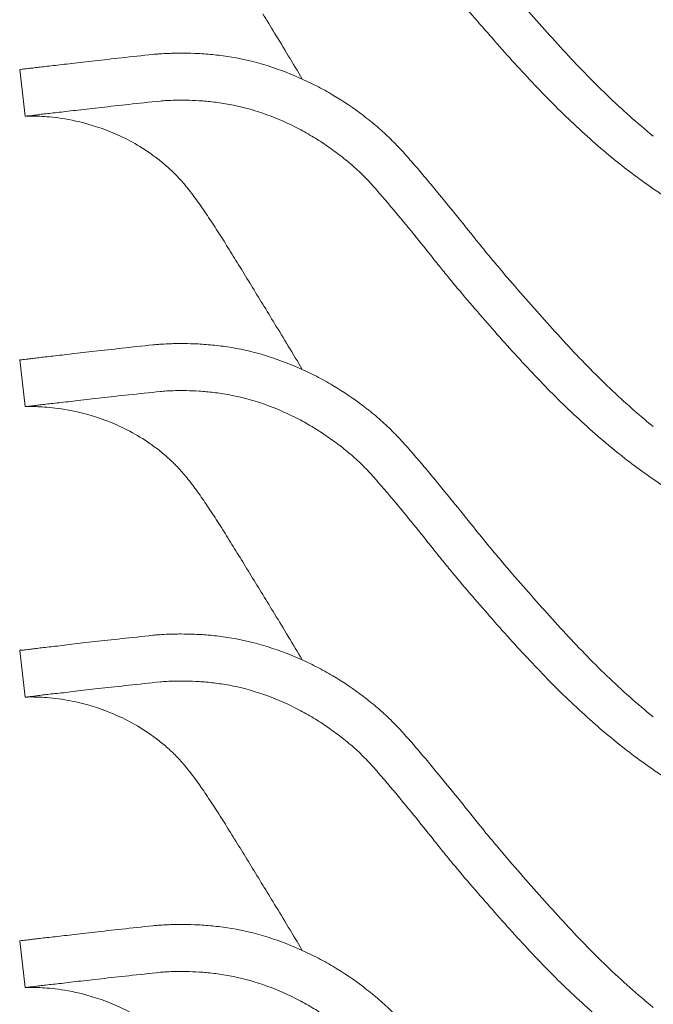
# Model space of a CAD drawing. Header units: centimetres. Extents: x -28 to 145, y -313 to 96.
# Tile 40 of 64: x 79 to 89, y -118 to -101. Entities that reach past the tile are written whole.
import ezdxf

# ---------------------------------------------------------------- set-up
doc = ezdxf.new("R2010")
doc.units = ezdxf.units.CM
doc.layers.add('Main lines', color=7, linetype='Continuous', lineweight=13, true_color=0x000000)
doc.layers.add('Predefinito', color=7, linetype='Continuous', true_color=0x000000)

# ---------------------------------------------------------------- blocks, each defined once
blk = doc.blocks.new('CB-298_Petal_Stacked_2D_Side')
at = {"layer": 'Main lines'}
for p, q in [((-39.217, 96.503), (-39.125, 95.736)), ((-39.217, 91.731), (-39.125, 90.963)), ((-39.217, 86.958), (-39.125, 86.19)), ((-39.217, 82.185), (-39.125, 81.418))]:
    blk.add_line(p, q, dxfattribs=at)
for points, knots in [([(-28.809, 95.408), (-29.072, 95.621), (-29.325, 95.848), (-29.694, 96.203), (-29.816, 96.324), (-30.055, 96.571), (-30.173, 96.696), (-30.409, 96.951), (-30.526, 97.08), (-30.758, 97.341), (-30.874, 97.474), (-31.106, 97.74), (-31.222, 97.875), (-31.395, 98.08), (-31.453, 98.148), (-31.567, 98.287), (-31.624, 98.357), (-31.793, 98.567), (-31.906, 98.708), (-32.135, 98.992), (-32.251, 99.135), (-32.429, 99.349), (-32.488, 99.42), (-32.608, 99.563), (-32.669, 99.635), (-32.761, 99.742), (-32.793, 99.778), (-32.856, 99.85), (-32.888, 99.886), (-32.953, 99.957), (-32.986, 99.993), (-33.053, 100.063), (-33.088, 100.098), (-33.193, 100.201), (-33.265, 100.267), (-33.415, 100.395), (-33.492, 100.458), (-33.729, 100.638), (-33.896, 100.752), (-34.161, 100.909), (-34.252, 100.96), (-34.436, 101.054), (-34.529, 101.099), (-34.814, 101.224), (-35.011, 101.297), (-35.214, 101.358)], [125.20917, 125.20917, 125.20917, 125.20917, 137.990286, 137.990286, 144.380844, 144.380844, 150.771402, 150.771402, 157.161961, 157.161961, 163.552519, 163.552519, 169.943077, 169.943077, 173.138356, 173.138356, 176.333635, 176.333635, 182.724193, 182.724193, 189.114751, 189.114751, 192.310031, 192.310031, 195.50531, 195.50531, 197.102949, 197.102949, 198.700589, 198.700589, 200.298228, 200.298228, 201.895868, 201.895868, 205.091147, 205.091147, 208.286426, 208.286426, 214.676984, 214.676984, 217.872263, 217.872263, 221.067542, 221.067542, 227.4581, 227.4581, 227.4581, 227.4581]), ([(-29.4, 94.984), (-29.523, 95.083), (-29.645, 95.184), (-29.883, 95.393), (-30.001, 95.5), (-30.232, 95.718), (-30.347, 95.83), (-30.573, 96.058), (-30.684, 96.174), (-30.906, 96.409), (-31.016, 96.528), (-31.236, 96.769), (-31.344, 96.892), (-31.562, 97.14), (-31.671, 97.266), (-31.889, 97.519), (-31.998, 97.646), (-32.159, 97.842), (-32.213, 97.907), (-32.32, 98.04), (-32.373, 98.106), (-32.532, 98.306), (-32.639, 98.44), (-32.856, 98.707), (-32.966, 98.84), (-33.133, 99.039), (-33.189, 99.105), (-33.274, 99.204), (-33.303, 99.237), (-33.36, 99.303), (-33.389, 99.335), (-33.476, 99.432), (-33.535, 99.496), (-33.627, 99.587), (-33.659, 99.616), (-33.723, 99.674), (-33.755, 99.703), (-33.855, 99.788), (-33.925, 99.843), (-34.067, 99.951), (-34.14, 100.003), (-34.291, 100.104), (-34.369, 100.153), (-34.528, 100.246), (-34.611, 100.291), (-34.865, 100.419), (-35.041, 100.494), (-35.225, 100.558)], [125.544604, 125.544604, 125.544604, 125.544604, 131.547296, 131.547296, 137.549988, 137.549988, 143.55268, 143.55268, 149.555372, 149.555372, 155.558065, 155.558065, 161.560757, 161.560757, 167.563449, 167.563449, 173.566141, 173.566141, 176.567487, 176.567487, 179.568833, 179.568833, 185.571525, 185.571525, 191.574217, 191.574217, 194.575563, 194.575563, 196.076236, 196.076236, 197.576909, 197.576909, 200.578255, 200.578255, 202.078928, 202.078928, 203.579601, 203.579601, 206.580947, 206.580947, 209.582293, 209.582293, 212.583639, 212.583639, 215.584986, 215.584986, 221.587678, 221.587678, 221.587678, 221.587678]), ([(-29.4, 99.756), (-29.19, 99.588), (-28.974, 99.428), (-28.639, 99.2), (-28.526, 99.126), (-28.295, 98.983), (-28.177, 98.914), (-27.938, 98.78), (-27.817, 98.715), (-27.632, 98.62), (-27.57, 98.588), (-27.445, 98.526), (-27.383, 98.495), (-27.256, 98.436), (-27.193, 98.408), (-27.066, 98.353), (-27.002, 98.327), (-26.872, 98.268), (-26.806, 98.236), (-26.703, 98.179), (-26.668, 98.159), (-26.599, 98.116), (-26.564, 98.093), (-26.495, 98.043), (-26.461, 98.017), (-26.394, 97.962), (-26.362, 97.934), (-26.3, 97.875), (-26.269, 97.844), (-26.213, 97.782), (-26.188, 97.75), (-26.152, 97.702), (-26.14, 97.686), (-26.119, 97.654), (-26.108, 97.638), (-26.079, 97.591), (-26.062, 97.56), (-26.015, 97.469), (-25.991, 97.409), (-25.958, 97.319), (-25.948, 97.289), (-25.926, 97.229), (-25.915, 97.199), (-25.882, 97.108), (-25.859, 97.047), (-25.814, 96.924), (-25.792, 96.862), (-25.751, 96.737), (-25.731, 96.674), (-25.634, 96.359), (-25.56, 96.1), (-25.421, 95.573), (-25.357, 95.306), (-25.298, 95.035)], [701.203673, 701.203673, 701.203673, 701.203673, 711.391644, 711.391644, 716.48563, 716.48563, 721.579615, 721.579615, 726.673601, 726.673601, 729.220594, 729.220594, 731.767587, 731.767587, 734.31458, 734.31458, 736.861572, 736.861572, 739.408565, 739.408565, 740.682062, 740.682062, 741.955558, 741.955558, 743.229055, 743.229055, 744.502551, 744.502551, 745.776047, 745.776047, 747.049544, 747.049544, 747.686292, 747.686292, 748.32304, 748.32304, 749.596537, 749.596537, 752.14353, 752.14353, 753.417026, 753.417026, 754.690522, 754.690522, 757.237515, 757.237515, 759.784508, 759.784508, 762.331501, 762.331501, 772.519472, 772.519472, 782.707444, 782.707444, 782.707444, 782.707444]), ([(-35.224, 97.419), (-35.16, 97.315), (-35.095, 97.209), (-34.881, 96.858), (-34.73, 96.607), (-34.575, 96.346)], [528.297581, 528.297581, 528.297581, 528.297581, 532.110699, 532.110699, 540.729174, 540.729174, 540.729174, 540.729174]), ([(-35.214, 96.585), (-35.415, 96.646), (-35.613, 96.688), (-35.852, 96.724), (-35.9, 96.731), (-35.994, 96.742), (-36.04, 96.747), (-36.176, 96.76), (-36.262, 96.765), (-36.425, 96.772), (-36.501, 96.773), (-36.608, 96.772), (-36.642, 96.772), (-36.707, 96.77), (-36.738, 96.769), (-36.824, 96.766), (-36.875, 96.763), (-36.941, 96.759), (-36.961, 96.757), (-36.998, 96.754), (-37.014, 96.753), (-37.028, 96.751)], [227.4581, 227.4581, 227.4581, 227.4581, 233.792591, 233.792591, 235.376213, 235.376213, 236.959836, 236.959836, 240.127081, 240.127081, 243.294326, 243.294326, 244.877949, 244.877949, 246.461572, 246.461572, 249.628817, 249.628817, 251.212439, 251.212439, 252.796062, 252.796062, 252.796062, 252.796062]), ([(-37.983, 96.647), (-38.051, 96.64), (-38.117, 96.632), (-38.242, 96.618), (-38.302, 96.611), (-38.416, 96.597), (-38.47, 96.59), (-38.573, 96.577), (-38.621, 96.572), (-38.713, 96.562), (-38.756, 96.557), (-38.836, 96.549), (-38.873, 96.545), (-38.942, 96.536), (-38.973, 96.532), (-39.03, 96.524), (-39.056, 96.521), (-39.125, 96.513), (-39.159, 96.51), (-39.205, 96.505), (-39.217, 96.503), (-39.217, 96.503)], [293.568254, 293.568254, 293.568254, 293.568254, 303.761302, 303.761302, 313.954349, 313.954349, 324.147397, 324.147397, 334.340445, 334.340445, 344.533493, 344.533493, 354.726541, 354.726541, 364.919589, 364.919589, 375.112637, 375.112637, 395.498733, 395.498733, 415.884678, 415.884678, 415.884678, 415.884678]), ([(-28.809, 90.635), (-29.072, 90.848), (-29.325, 91.075), (-29.694, 91.43), (-29.816, 91.551), (-30.055, 91.798), (-30.173, 91.923), (-30.409, 92.178), (-30.526, 92.307), (-30.758, 92.568), (-30.874, 92.701), (-31.106, 92.968), (-31.222, 93.102), (-31.395, 93.307), (-31.453, 93.376), (-31.567, 93.514), (-31.624, 93.584), (-31.793, 93.794), (-31.906, 93.935), (-32.135, 94.219), (-32.251, 94.362), (-32.429, 94.576), (-32.488, 94.647), (-32.608, 94.79), (-32.669, 94.862), (-32.761, 94.97), (-32.793, 95.006), (-32.856, 95.077), (-32.888, 95.113), (-32.953, 95.185), (-32.986, 95.22), (-33.053, 95.291), (-33.088, 95.325), (-33.193, 95.428), (-33.265, 95.495), (-33.415, 95.623), (-33.492, 95.685), (-33.729, 95.866), (-33.896, 95.979), (-34.161, 96.137), (-34.252, 96.187), (-34.436, 96.281), (-34.529, 96.326), (-34.814, 96.451), (-35.011, 96.524), (-35.214, 96.585)], [125.20917, 125.20917, 125.20917, 125.20917, 137.990286, 137.990286, 144.380844, 144.380844, 150.771402, 150.771402, 157.161961, 157.161961, 163.552519, 163.552519, 169.943077, 169.943077, 173.138356, 173.138356, 176.333635, 176.333635, 182.724193, 182.724193, 189.114751, 189.114751, 192.310031, 192.310031, 195.50531, 195.50531, 197.102949, 197.102949, 198.700589, 198.700589, 200.298228, 200.298228, 201.895868, 201.895868, 205.091147, 205.091147, 208.286426, 208.286426, 214.676984, 214.676984, 217.872263, 217.872263, 221.067542, 221.067542, 227.4581, 227.4581, 227.4581, 227.4581]), ([(-37.873, 95.881), (-37.734, 95.896), (-37.584, 95.913), (-37.261, 95.948), (-37.088, 95.966), (-36.904, 95.985)], [539.855413, 539.855413, 539.855413, 539.855413, 560.406981, 560.406981, 580.958549, 580.958549, 580.958549, 580.958549]), ([(-36.904, 95.985), (-36.876, 95.988), (-36.842, 95.991), (-36.76, 95.995), (-36.713, 95.997), (-36.632, 95.999), (-36.604, 96), (-36.543, 96), (-36.511, 96), (-36.413, 95.998), (-36.343, 95.995), (-36.193, 95.985), (-36.113, 95.978), (-35.988, 95.963), (-35.945, 95.958), (-35.858, 95.944), (-35.815, 95.937), (-35.594, 95.896), (-35.411, 95.85), (-35.225, 95.785)], [580.958549, 580.958549, 580.958549, 580.958549, 583.983805, 583.983805, 587.009061, 587.009061, 588.521689, 588.521689, 590.034318, 590.034318, 593.059574, 593.059574, 596.08483, 596.08483, 597.597458, 597.597458, 599.110086, 599.110086, 605.160599, 605.160599, 605.160599, 605.160599]), ([(-39.125, 95.736), (-39.125, 95.736), (-39.113, 95.738), (-39.067, 95.742), (-39.032, 95.746), (-38.962, 95.754), (-38.936, 95.757), (-38.878, 95.765), (-38.847, 95.769), (-38.742, 95.782), (-38.661, 95.79), (-38.522, 95.805), (-38.473, 95.811), (-38.368, 95.824), (-38.313, 95.83), (-38.139, 95.852), (-38.012, 95.866), (-37.873, 95.881)], [416.65733, 416.65733, 416.65733, 416.65733, 437.097575, 437.097575, 457.649142, 457.649142, 467.924926, 467.924926, 478.20071, 478.20071, 498.752278, 498.752278, 509.028062, 509.028062, 519.303845, 519.303845, 539.855413, 539.855413, 539.855413, 539.855413]), ([(-39.125, 95.736), (-39.11, 95.736), (-39.07, 95.738), (-38.937, 95.737), (-38.844, 95.734), (-38.607, 95.712), (-38.463, 95.693), (-38.126, 95.619), (-37.934, 95.564), (-37.624, 95.438), (-37.517, 95.389), (-37.298, 95.272), (-37.186, 95.205), (-37.019, 95.088), (-36.963, 95.046), (-36.852, 94.957), (-36.797, 94.91), (-36.69, 94.811), (-36.639, 94.76), (-36.563, 94.676), (-36.537, 94.647), (-36.486, 94.586), (-36.46, 94.554), (-36.381, 94.454), (-36.328, 94.383), (-36.222, 94.233), (-36.168, 94.154), (-36.058, 93.989), (-36.002, 93.903), (-35.889, 93.726), (-35.832, 93.636), (-35.716, 93.45), (-35.658, 93.355), (-35.538, 93.159), (-35.477, 93.059), (-35.352, 92.855), (-35.289, 92.751), (-35.224, 92.647)], [416.65733, 416.65733, 416.65733, 416.65733, 431.909799, 431.909799, 447.162268, 447.162268, 462.414737, 462.414737, 477.667206, 477.667206, 485.293441, 485.293441, 492.919675, 492.919675, 496.732792, 496.732792, 500.54591, 500.54591, 504.359027, 504.359027, 506.265586, 506.265586, 508.172144, 508.172144, 511.985261, 511.985261, 515.798379, 515.798379, 519.611496, 519.611496, 523.424613, 523.424613, 527.23773, 527.23773, 531.050848, 531.050848, 534.863965, 534.863965, 534.863965, 534.863965]), ([(-35.225, 95.785), (-35.041, 95.721), (-34.865, 95.646), (-34.611, 95.519), (-34.528, 95.474), (-34.369, 95.38), (-34.291, 95.331), (-34.14, 95.23), (-34.067, 95.178), (-33.925, 95.07), (-33.855, 95.015), (-33.755, 94.93), (-33.723, 94.902), (-33.659, 94.844), (-33.627, 94.814), (-33.535, 94.723), (-33.476, 94.659), (-33.389, 94.562), (-33.36, 94.53), (-33.303, 94.464), (-33.274, 94.431), (-33.189, 94.332), (-33.133, 94.266), (-32.966, 94.067), (-32.856, 93.934), (-32.639, 93.667), (-32.532, 93.533), (-32.373, 93.333), (-32.32, 93.267), (-32.213, 93.135), (-32.159, 93.069), (-31.998, 92.873), (-31.889, 92.746), (-31.671, 92.493), (-31.562, 92.367), (-31.344, 92.119), (-31.236, 91.996), (-31.016, 91.755), (-30.906, 91.636), (-30.684, 91.401), (-30.573, 91.285), (-30.347, 91.057), (-30.232, 90.945), (-30.001, 90.727), (-29.883, 90.62), (-29.645, 90.411), (-29.523, 90.31), (-29.4, 90.211)], [605.160599, 605.160599, 605.160599, 605.160599, 611.163291, 611.163291, 614.164637, 614.164637, 617.165983, 617.165983, 620.167329, 620.167329, 623.168675, 623.168675, 624.669348, 624.669348, 626.170021, 626.170021, 629.171367, 629.171367, 630.67204, 630.67204, 632.172714, 632.172714, 635.17406, 635.17406, 641.176752, 641.176752, 647.179444, 647.179444, 650.18079, 650.18079, 653.182136, 653.182136, 659.184828, 659.184828, 665.18752, 665.18752, 671.190212, 671.190212, 677.192904, 677.192904, 683.195596, 683.195596, 689.198288, 689.198288, 695.200981, 695.200981, 701.203673, 701.203673, 701.203673, 701.203673]), ([(-25.298, 90.262), (-25.357, 90.533), (-25.421, 90.801), (-25.56, 91.327), (-25.634, 91.587), (-25.731, 91.902), (-25.751, 91.964), (-25.792, 92.089), (-25.814, 92.151), (-25.859, 92.274), (-25.882, 92.335), (-25.915, 92.426), (-25.926, 92.457), (-25.948, 92.517), (-25.958, 92.546), (-25.991, 92.636), (-26.015, 92.696), (-26.062, 92.788), (-26.079, 92.818), (-26.108, 92.866), (-26.119, 92.881), (-26.14, 92.913), (-26.152, 92.93), (-26.188, 92.977), (-26.213, 93.009), (-26.269, 93.071), (-26.3, 93.102), (-26.362, 93.161), (-26.394, 93.189), (-26.461, 93.244), (-26.495, 93.271), (-26.564, 93.32), (-26.599, 93.343), (-26.668, 93.386), (-26.703, 93.407), (-26.806, 93.463), (-26.872, 93.495), (-27.002, 93.554), (-27.066, 93.581), (-27.193, 93.635), (-27.256, 93.664), (-27.383, 93.723), (-27.445, 93.753), (-27.57, 93.815), (-27.632, 93.847), (-27.817, 93.942), (-27.938, 94.007), (-28.177, 94.141), (-28.295, 94.21), (-28.526, 94.354), (-28.639, 94.427), (-28.974, 94.655), (-29.19, 94.815), (-29.4, 94.984)], [44.040833, 44.040833, 44.040833, 44.040833, 54.228804, 54.228804, 64.416776, 64.416776, 66.963769, 66.963769, 69.510761, 69.510761, 72.057754, 72.057754, 73.331251, 73.331251, 74.604747, 74.604747, 77.15174, 77.15174, 78.425236, 78.425236, 79.061985, 79.061985, 79.698733, 79.698733, 80.972229, 80.972229, 82.245726, 82.245726, 83.519222, 83.519222, 84.792719, 84.792719, 86.066215, 86.066215, 87.339711, 87.339711, 89.886704, 89.886704, 92.433697, 92.433697, 94.98069, 94.98069, 97.527683, 97.527683, 100.074676, 100.074676, 105.168661, 105.168661, 110.262647, 110.262647, 115.356633, 115.356633, 125.544604, 125.544604, 125.544604, 125.544604]), ([(-35.224, 92.647), (-35.16, 92.542), (-35.095, 92.436), (-34.881, 92.085), (-34.73, 91.834), (-34.575, 91.573)], [534.863965, 534.863965, 534.863965, 534.863965, 538.677082, 538.677082, 547.294086, 547.294086, 547.294086, 547.294086]), ([(-35.214, 91.812), (-35.415, 91.873), (-35.613, 91.915), (-35.852, 91.952), (-35.9, 91.958), (-35.994, 91.969), (-36.04, 91.974), (-36.176, 91.987), (-36.262, 91.992), (-36.425, 91.999), (-36.501, 92), (-36.608, 91.999), (-36.642, 91.999), (-36.707, 91.998), (-36.738, 91.997), (-36.824, 91.993), (-36.875, 91.991), (-36.941, 91.986), (-36.961, 91.985), (-36.998, 91.982), (-37.014, 91.98), (-37.028, 91.979)], [227.4581, 227.4581, 227.4581, 227.4581, 233.792591, 233.792591, 235.376213, 235.376213, 236.959836, 236.959836, 240.127081, 240.127081, 243.294326, 243.294326, 244.877949, 244.877949, 246.461572, 246.461572, 249.628817, 249.628817, 251.212439, 251.212439, 252.796062, 252.796062, 252.796062, 252.796062]), ([(-37.983, 91.874), (-38.051, 91.867), (-38.117, 91.86), (-38.242, 91.845), (-38.302, 91.838), (-38.416, 91.824), (-38.47, 91.817), (-38.573, 91.805), (-38.621, 91.799), (-38.713, 91.789), (-38.756, 91.785), (-38.836, 91.776), (-38.873, 91.772), (-38.942, 91.763), (-38.973, 91.759), (-39.03, 91.751), (-39.056, 91.748), (-39.125, 91.74), (-39.159, 91.737), (-39.205, 91.732), (-39.217, 91.731), (-39.217, 91.731)], [293.568253, 293.568253, 293.568253, 293.568253, 303.761301, 303.761301, 313.954349, 313.954349, 324.147397, 324.147397, 334.340445, 334.340445, 344.533492, 344.533492, 354.72654, 354.72654, 364.919588, 364.919588, 375.112636, 375.112636, 395.498731, 395.498731, 415.884678, 415.884678, 415.884678, 415.884678]), ([(-28.809, 85.863), (-29.072, 86.076), (-29.325, 86.302), (-29.694, 86.657), (-29.816, 86.778), (-30.055, 87.025), (-30.173, 87.15), (-30.409, 87.405), (-30.526, 87.534), (-30.758, 87.796), (-30.874, 87.928), (-31.106, 88.195), (-31.222, 88.329), (-31.395, 88.534), (-31.453, 88.603), (-31.567, 88.741), (-31.624, 88.811), (-31.793, 89.021), (-31.906, 89.163), (-32.135, 89.446), (-32.251, 89.589), (-32.429, 89.803), (-32.488, 89.874), (-32.608, 90.018), (-32.669, 90.089), (-32.761, 90.197), (-32.793, 90.233), (-32.856, 90.304), (-32.888, 90.34), (-32.953, 90.412), (-32.986, 90.447), (-33.053, 90.518), (-33.088, 90.553), (-33.193, 90.655), (-33.265, 90.722), (-33.415, 90.85), (-33.492, 90.912), (-33.729, 91.093), (-33.896, 91.206), (-34.161, 91.364), (-34.252, 91.414), (-34.436, 91.509), (-34.529, 91.553), (-34.814, 91.679), (-35.011, 91.751), (-35.214, 91.812)], [125.20917, 125.20917, 125.20917, 125.20917, 137.990286, 137.990286, 144.380844, 144.380844, 150.771402, 150.771402, 157.161961, 157.161961, 163.552519, 163.552519, 169.943077, 169.943077, 173.138356, 173.138356, 176.333635, 176.333635, 182.724193, 182.724193, 189.114751, 189.114751, 192.310031, 192.310031, 195.50531, 195.50531, 197.102949, 197.102949, 198.700589, 198.700589, 200.298228, 200.298228, 201.895868, 201.895868, 205.091147, 205.091147, 208.286426, 208.286426, 214.676984, 214.676984, 217.872263, 217.872263, 221.067542, 221.067542, 227.4581, 227.4581, 227.4581, 227.4581]), ([(-37.873, 91.108), (-38.012, 91.093), (-38.139, 91.079), (-38.313, 91.058), (-38.368, 91.051), (-38.473, 91.038), (-38.522, 91.033), (-38.661, 91.017), (-38.742, 91.009), (-38.847, 90.997), (-38.878, 90.992), (-38.936, 90.984), (-38.962, 90.981), (-39.032, 90.973), (-39.067, 90.97), (-39.114, 90.965), (-39.125, 90.963), (-39.125, 90.963)], [286.865033, 286.865033, 286.865033, 286.865033, 307.402685, 307.402685, 317.671511, 317.671511, 327.940337, 327.940337, 348.47799, 348.47799, 358.746816, 358.746816, 369.015642, 369.015642, 389.553294, 389.553294, 410.090947, 410.090947, 410.090947, 410.090947]), ([(-36.904, 91.212), (-37.088, 91.193), (-37.261, 91.175), (-37.584, 91.14), (-37.734, 91.123), (-37.873, 91.108)], [245.789728, 245.789728, 245.789728, 245.789728, 266.32738, 266.32738, 286.865033, 286.865033, 286.865033, 286.865033]), ([(-35.225, 91.012), (-35.411, 91.077), (-35.594, 91.123), (-35.815, 91.164), (-35.858, 91.172), (-35.945, 91.185), (-35.988, 91.191), (-36.113, 91.206), (-36.193, 91.213), (-36.343, 91.222), (-36.413, 91.225), (-36.511, 91.227), (-36.543, 91.227), (-36.604, 91.227), (-36.632, 91.226), (-36.713, 91.225), (-36.76, 91.223), (-36.842, 91.218), (-36.876, 91.215), (-36.904, 91.212)], [221.587678, 221.587678, 221.587678, 221.587678, 227.63819, 227.63819, 229.150818, 229.150818, 230.663447, 230.663447, 233.688703, 233.688703, 236.713959, 236.713959, 238.226587, 238.226587, 239.739215, 239.739215, 242.764472, 242.764472, 245.789728, 245.789728, 245.789728, 245.789728]), ([(-39.125, 90.963), (-39.11, 90.964), (-39.07, 90.965), (-38.937, 90.964), (-38.844, 90.961), (-38.607, 90.939), (-38.463, 90.92), (-38.126, 90.846), (-37.934, 90.791), (-37.624, 90.665), (-37.517, 90.616), (-37.298, 90.499), (-37.186, 90.432), (-37.019, 90.315), (-36.963, 90.274), (-36.852, 90.185), (-36.797, 90.137), (-36.69, 90.038), (-36.639, 89.987), (-36.563, 89.903), (-36.537, 89.874), (-36.486, 89.813), (-36.46, 89.781), (-36.381, 89.681), (-36.328, 89.61), (-36.222, 89.46), (-36.168, 89.381), (-36.058, 89.216), (-36.002, 89.13), (-35.889, 88.953), (-35.832, 88.863), (-35.716, 88.677), (-35.658, 88.582), (-35.538, 88.386), (-35.477, 88.286), (-35.352, 88.082), (-35.289, 87.978), (-35.224, 87.874)], [410.090947, 410.090947, 410.090947, 410.090947, 425.343416, 425.343416, 440.595885, 440.595885, 455.848354, 455.848354, 471.100823, 471.100823, 478.727057, 478.727057, 486.353292, 486.353292, 490.166409, 490.166409, 493.979526, 493.979526, 497.792643, 497.792643, 499.699202, 499.699202, 501.605761, 501.605761, 505.418878, 505.418878, 509.231995, 509.231995, 513.045112, 513.045112, 516.85823, 516.85823, 520.671347, 520.671347, 524.484464, 524.484464, 528.297581, 528.297581, 528.297581, 528.297581]), ([(-29.4, 85.438), (-29.523, 85.537), (-29.645, 85.639), (-29.883, 85.847), (-30.001, 85.954), (-30.232, 86.173), (-30.347, 86.284), (-30.573, 86.512), (-30.684, 86.628), (-30.906, 86.863), (-31.016, 86.982), (-31.236, 87.224), (-31.344, 87.346), (-31.562, 87.594), (-31.671, 87.72), (-31.889, 87.973), (-31.998, 88.101), (-32.159, 88.296), (-32.213, 88.362), (-32.32, 88.494), (-32.373, 88.56), (-32.532, 88.76), (-32.639, 88.894), (-32.856, 89.161), (-32.966, 89.294), (-33.133, 89.493), (-33.189, 89.559), (-33.274, 89.658), (-33.303, 89.692), (-33.36, 89.757), (-33.389, 89.79), (-33.476, 89.886), (-33.535, 89.95), (-33.627, 90.041), (-33.659, 90.071), (-33.723, 90.129), (-33.755, 90.157), (-33.855, 90.242), (-33.925, 90.298), (-34.067, 90.405), (-34.14, 90.457), (-34.291, 90.558), (-34.369, 90.607), (-34.528, 90.701), (-34.611, 90.746), (-34.865, 90.873), (-35.041, 90.948), (-35.225, 91.012)], [125.544604, 125.544604, 125.544604, 125.544604, 131.547296, 131.547296, 137.549988, 137.549988, 143.55268, 143.55268, 149.555372, 149.555372, 155.558065, 155.558065, 161.560757, 161.560757, 167.563449, 167.563449, 173.566141, 173.566141, 176.567487, 176.567487, 179.568833, 179.568833, 185.571525, 185.571525, 191.574217, 191.574217, 194.575563, 194.575563, 196.076236, 196.076236, 197.576909, 197.576909, 200.578255, 200.578255, 202.078928, 202.078928, 203.579601, 203.579601, 206.580947, 206.580947, 209.582293, 209.582293, 212.583639, 212.583639, 215.584986, 215.584986, 221.587678, 221.587678, 221.587678, 221.587678]), ([(-29.4, 90.211), (-29.19, 90.042), (-28.974, 89.882), (-28.639, 89.655), (-28.526, 89.581), (-28.295, 89.438), (-28.177, 89.368), (-27.938, 89.234), (-27.817, 89.169), (-27.632, 89.074), (-27.57, 89.043), (-27.445, 88.98), (-27.383, 88.95), (-27.256, 88.891), (-27.193, 88.862), (-27.066, 88.808), (-27.002, 88.781), (-26.872, 88.723), (-26.806, 88.69), (-26.703, 88.634), (-26.668, 88.613), (-26.599, 88.57), (-26.564, 88.547), (-26.495, 88.498), (-26.461, 88.471), (-26.394, 88.417), (-26.362, 88.388), (-26.3, 88.329), (-26.269, 88.298), (-26.213, 88.236), (-26.188, 88.205), (-26.152, 88.157), (-26.14, 88.141), (-26.119, 88.109), (-26.108, 88.093), (-26.079, 88.046), (-26.062, 88.015), (-26.015, 87.923), (-25.991, 87.863), (-25.958, 87.774), (-25.948, 87.744), (-25.926, 87.684), (-25.915, 87.654), (-25.882, 87.563), (-25.859, 87.501), (-25.814, 87.378), (-25.792, 87.316), (-25.751, 87.191), (-25.731, 87.129), (-25.634, 86.814), (-25.56, 86.554), (-25.421, 86.028), (-25.357, 85.761), (-25.298, 85.489)], [701.203673, 701.203673, 701.203673, 701.203673, 711.391644, 711.391644, 716.48563, 716.48563, 721.579615, 721.579615, 726.673601, 726.673601, 729.220594, 729.220594, 731.767587, 731.767587, 734.31458, 734.31458, 736.861572, 736.861572, 739.408565, 739.408565, 740.682062, 740.682062, 741.955558, 741.955558, 743.229055, 743.229055, 744.502551, 744.502551, 745.776047, 745.776047, 747.049544, 747.049544, 747.686292, 747.686292, 748.32304, 748.32304, 749.596537, 749.596537, 752.14353, 752.14353, 753.417026, 753.417026, 754.690522, 754.690522, 757.237515, 757.237515, 759.784508, 759.784508, 762.331501, 762.331501, 772.519472, 772.519472, 782.707444, 782.707444, 782.707444, 782.707444]), ([(-35.224, 87.874), (-35.16, 87.769), (-35.095, 87.663), (-34.881, 87.313), (-34.73, 87.061), (-34.575, 86.8)], [528.297581, 528.297581, 528.297581, 528.297581, 532.110699, 532.110699, 540.727703, 540.727703, 540.727703, 540.727703]), ([(-35.214, 87.039), (-35.415, 87.1), (-35.613, 87.142), (-35.852, 87.179), (-35.9, 87.185), (-35.994, 87.197), (-36.04, 87.201), (-36.176, 87.214), (-36.262, 87.219), (-36.425, 87.226), (-36.501, 87.227), (-36.608, 87.227), (-36.642, 87.226), (-36.707, 87.225), (-36.738, 87.224), (-36.824, 87.221), (-36.875, 87.218), (-36.941, 87.213), (-36.961, 87.212), (-36.998, 87.209), (-37.014, 87.207), (-37.028, 87.206)], [182.982178, 182.982178, 182.982178, 182.982178, 189.316668, 189.316668, 190.900291, 190.900291, 192.483914, 192.483914, 195.651159, 195.651159, 198.818404, 198.818404, 200.402027, 200.402027, 201.985649, 201.985649, 205.152894, 205.152894, 206.736517, 206.736517, 208.32014, 208.32014, 208.32014, 208.32014]), ([(-37.983, 87.101), (-38.051, 87.094), (-38.117, 87.087), (-38.242, 87.072), (-38.302, 87.065), (-38.416, 87.051), (-38.47, 87.044), (-38.573, 87.032), (-38.621, 87.026), (-38.713, 87.016), (-38.756, 87.012), (-38.836, 87.003), (-38.873, 86.999), (-38.942, 86.99), (-38.973, 86.986), (-39.03, 86.978), (-39.056, 86.975), (-39.125, 86.967), (-39.159, 86.964), (-39.205, 86.959), (-39.217, 86.958), (-39.217, 86.958)], [249.09233, 249.09233, 249.09233, 249.09233, 259.285378, 259.285378, 269.478425, 269.478425, 279.671473, 279.671473, 289.86452, 289.86452, 300.057568, 300.057568, 310.250616, 310.250616, 320.443663, 320.443663, 330.636711, 330.636711, 351.022806, 351.022806, 371.408755, 371.408755, 371.408755, 371.408755]), ([(-28.809, 81.09), (-29.072, 81.303), (-29.325, 81.529), (-29.694, 81.884), (-29.816, 82.006), (-30.055, 82.252), (-30.173, 82.378), (-30.409, 82.632), (-30.526, 82.761), (-30.758, 83.023), (-30.874, 83.155), (-31.106, 83.422), (-31.222, 83.557), (-31.395, 83.761), (-31.453, 83.83), (-31.567, 83.968), (-31.624, 84.038), (-31.793, 84.248), (-31.906, 84.39), (-32.135, 84.674), (-32.251, 84.816), (-32.429, 85.03), (-32.488, 85.102), (-32.608, 85.245), (-32.669, 85.316), (-32.761, 85.424), (-32.793, 85.46), (-32.856, 85.532), (-32.888, 85.568), (-32.953, 85.639), (-32.986, 85.675), (-33.053, 85.745), (-33.088, 85.78), (-33.193, 85.883), (-33.265, 85.949), (-33.415, 86.077), (-33.492, 86.139), (-33.729, 86.32), (-33.896, 86.434), (-34.161, 86.591), (-34.252, 86.641), (-34.436, 86.736), (-34.529, 86.78), (-34.814, 86.906), (-35.011, 86.978), (-35.214, 87.039)], [80.733247, 80.733247, 80.733247, 80.733247, 93.514364, 93.514364, 99.904922, 99.904922, 106.29548, 106.29548, 112.686038, 112.686038, 119.076596, 119.076596, 125.467154, 125.467154, 128.662433, 128.662433, 131.857713, 131.857713, 138.248271, 138.248271, 144.638829, 144.638829, 147.834108, 147.834108, 151.029387, 151.029387, 152.627027, 152.627027, 154.224666, 154.224666, 155.822306, 155.822306, 157.419945, 157.419945, 160.615224, 160.615224, 163.810503, 163.810503, 170.201062, 170.201062, 173.396341, 173.396341, 176.59162, 176.59162, 182.982178, 182.982178, 182.982178, 182.982178]), ([(-36.904, 86.44), (-37.088, 86.421), (-37.261, 86.402), (-37.584, 86.367), (-37.734, 86.35), (-37.873, 86.335)], [245.789728, 245.789728, 245.789728, 245.789728, 266.32738, 266.32738, 286.865033, 286.865033, 286.865033, 286.865033]), ([(-35.225, 86.239), (-35.411, 86.304), (-35.594, 86.351), (-35.815, 86.392), (-35.858, 86.399), (-35.945, 86.412), (-35.988, 86.418), (-36.113, 86.433), (-36.193, 86.44), (-36.343, 86.45), (-36.413, 86.452), (-36.511, 86.454), (-36.543, 86.454), (-36.604, 86.454), (-36.632, 86.454), (-36.713, 86.452), (-36.76, 86.45), (-36.842, 86.445), (-36.876, 86.442), (-36.904, 86.44)], [221.587678, 221.587678, 221.587678, 221.587678, 227.63819, 227.63819, 229.150818, 229.150818, 230.663447, 230.663447, 233.688703, 233.688703, 236.713959, 236.713959, 238.226587, 238.226587, 239.739215, 239.739215, 242.764472, 242.764472, 245.789728, 245.789728, 245.789728, 245.789728]), ([(-37.873, 86.335), (-38.012, 86.32), (-38.139, 86.306), (-38.313, 86.285), (-38.368, 86.278), (-38.473, 86.265), (-38.522, 86.26), (-38.661, 86.245), (-38.742, 86.237), (-38.847, 86.224), (-38.878, 86.219), (-38.936, 86.211), (-38.962, 86.208), (-39.032, 86.2), (-39.067, 86.197), (-39.114, 86.192), (-39.125, 86.19), (-39.125, 86.19)], [286.865033, 286.865033, 286.865033, 286.865033, 307.402685, 307.402685, 317.671511, 317.671511, 327.940337, 327.940337, 348.47799, 348.47799, 358.746816, 358.746816, 369.015642, 369.015642, 389.553294, 389.553294, 410.090947, 410.090947, 410.090947, 410.090947]), ([(-39.125, 86.19), (-39.11, 86.191), (-39.07, 86.192), (-38.937, 86.191), (-38.844, 86.188), (-38.607, 86.166), (-38.463, 86.147), (-38.126, 86.073), (-37.934, 86.018), (-37.624, 85.892), (-37.517, 85.843), (-37.298, 85.727), (-37.186, 85.659), (-37.019, 85.542), (-36.963, 85.501), (-36.852, 85.412), (-36.797, 85.364), (-36.69, 85.265), (-36.639, 85.214), (-36.563, 85.131), (-36.537, 85.101), (-36.486, 85.04), (-36.46, 85.008), (-36.381, 84.908), (-36.328, 84.837), (-36.222, 84.688), (-36.168, 84.608), (-36.058, 84.443), (-36.002, 84.357), (-35.889, 84.181), (-35.832, 84.09), (-35.716, 83.904), (-35.658, 83.809), (-35.538, 83.614), (-35.477, 83.514), (-35.352, 83.31), (-35.289, 83.206), (-35.224, 83.101)], [410.090947, 410.090947, 410.090947, 410.090947, 425.343416, 425.343416, 440.595885, 440.595885, 455.848354, 455.848354, 471.100823, 471.100823, 478.727057, 478.727057, 486.353292, 486.353292, 490.166409, 490.166409, 493.979526, 493.979526, 497.792643, 497.792643, 499.699202, 499.699202, 501.605761, 501.605761, 505.418878, 505.418878, 509.231995, 509.231995, 513.045112, 513.045112, 516.85823, 516.85823, 520.671347, 520.671347, 524.484464, 524.484464, 528.297581, 528.297581, 528.297581, 528.297581]), ([(-29.4, 80.665), (-29.523, 80.764), (-29.645, 80.866), (-29.883, 81.074), (-30.001, 81.181), (-30.232, 81.4), (-30.347, 81.512), (-30.573, 81.739), (-30.684, 81.855), (-30.906, 82.09), (-31.016, 82.209), (-31.236, 82.451), (-31.344, 82.573), (-31.562, 82.822), (-31.671, 82.947), (-31.889, 83.2), (-31.998, 83.328), (-32.159, 83.523), (-32.213, 83.589), (-32.32, 83.721), (-32.373, 83.787), (-32.532, 83.987), (-32.639, 84.121), (-32.856, 84.388), (-32.966, 84.521), (-33.133, 84.72), (-33.189, 84.786), (-33.274, 84.886), (-33.303, 84.919), (-33.36, 84.984), (-33.389, 85.017), (-33.476, 85.114), (-33.535, 85.177), (-33.627, 85.268), (-33.659, 85.298), (-33.723, 85.356), (-33.755, 85.385), (-33.855, 85.47), (-33.925, 85.525), (-34.067, 85.632), (-34.14, 85.684), (-34.291, 85.786), (-34.369, 85.834), (-34.528, 85.928), (-34.611, 85.973), (-34.865, 86.1), (-35.041, 86.175), (-35.225, 86.239)], [125.544604, 125.544604, 125.544604, 125.544604, 131.547296, 131.547296, 137.549988, 137.549988, 143.55268, 143.55268, 149.555372, 149.555372, 155.558065, 155.558065, 161.560757, 161.560757, 167.563449, 167.563449, 173.566141, 173.566141, 176.567487, 176.567487, 179.568833, 179.568833, 185.571525, 185.571525, 191.574217, 191.574217, 194.575563, 194.575563, 196.076236, 196.076236, 197.576909, 197.576909, 200.578255, 200.578255, 202.078928, 202.078928, 203.579601, 203.579601, 206.580947, 206.580947, 209.582293, 209.582293, 212.583639, 212.583639, 215.584986, 215.584986, 221.587678, 221.587678, 221.587678, 221.587678]), ([(-25.298, 80.716), (-25.357, 80.988), (-25.421, 81.255), (-25.56, 81.782), (-25.634, 82.041), (-25.731, 82.356), (-25.751, 82.419), (-25.792, 82.543), (-25.814, 82.605), (-25.859, 82.728), (-25.882, 82.79), (-25.915, 82.881), (-25.926, 82.911), (-25.948, 82.971), (-25.958, 83.001), (-25.991, 83.09), (-26.015, 83.15), (-26.062, 83.242), (-26.079, 83.273), (-26.108, 83.32), (-26.119, 83.336), (-26.14, 83.368), (-26.152, 83.384), (-26.188, 83.432), (-26.213, 83.463), (-26.269, 83.525), (-26.3, 83.556), (-26.362, 83.615), (-26.394, 83.644), (-26.461, 83.698), (-26.495, 83.725), (-26.564, 83.774), (-26.599, 83.797), (-26.668, 83.84), (-26.703, 83.861), (-26.806, 83.918), (-26.872, 83.95), (-27.002, 84.008), (-27.066, 84.035), (-27.193, 84.09), (-27.256, 84.118), (-27.383, 84.177), (-27.445, 84.208), (-27.57, 84.27), (-27.632, 84.301), (-27.817, 84.396), (-27.938, 84.461), (-28.177, 84.595), (-28.295, 84.665), (-28.526, 84.808), (-28.639, 84.882), (-28.974, 85.109), (-29.19, 85.269), (-29.4, 85.438)], [44.040833, 44.040833, 44.040833, 44.040833, 54.228804, 54.228804, 64.416776, 64.416776, 66.963769, 66.963769, 69.510761, 69.510761, 72.057754, 72.057754, 73.331251, 73.331251, 74.604747, 74.604747, 77.15174, 77.15174, 78.425236, 78.425236, 79.061985, 79.061985, 79.698733, 79.698733, 80.972229, 80.972229, 82.245726, 82.245726, 83.519222, 83.519222, 84.792719, 84.792719, 86.066215, 86.066215, 87.339711, 87.339711, 89.886704, 89.886704, 92.433697, 92.433697, 94.98069, 94.98069, 97.527683, 97.527683, 100.074676, 100.074676, 105.168661, 105.168661, 110.262647, 110.262647, 115.356633, 115.356633, 125.544604, 125.544604, 125.544604, 125.544604]), ([(-35.224, 83.101), (-35.16, 82.996), (-35.095, 82.89), (-34.881, 82.54), (-34.73, 82.288), (-34.575, 82.027)], [528.297581, 528.297581, 528.297581, 528.297581, 532.110699, 532.110699, 540.729699, 540.729699, 540.729699, 540.729699]), ([(-35.214, 82.267), (-35.415, 82.327), (-35.613, 82.37), (-35.852, 82.406), (-35.9, 82.412), (-35.994, 82.424), (-36.04, 82.429), (-36.176, 82.441), (-36.262, 82.447), (-36.425, 82.453), (-36.501, 82.454), (-36.608, 82.454), (-36.642, 82.453), (-36.707, 82.452), (-36.738, 82.451), (-36.824, 82.448), (-36.875, 82.445), (-36.941, 82.441), (-36.961, 82.439), (-36.998, 82.436), (-37.014, 82.434), (-37.028, 82.433)], [182.982178, 182.982178, 182.982178, 182.982178, 189.316668, 189.316668, 190.900291, 190.900291, 192.483914, 192.483914, 195.651159, 195.651159, 198.818404, 198.818404, 200.402027, 200.402027, 201.985649, 201.985649, 205.152894, 205.152894, 206.736517, 206.736517, 208.32014, 208.32014, 208.32014, 208.32014]), ([(-37.983, 82.329), (-38.051, 82.321), (-38.117, 82.314), (-38.242, 82.299), (-38.302, 82.292), (-38.416, 82.278), (-38.47, 82.271), (-38.573, 82.259), (-38.621, 82.253), (-38.713, 82.243), (-38.756, 82.239), (-38.836, 82.23), (-38.873, 82.226), (-38.942, 82.218), (-38.973, 82.213), (-39.03, 82.206), (-39.056, 82.202), (-39.125, 82.194), (-39.159, 82.191), (-39.205, 82.187), (-39.217, 82.185), (-39.217, 82.185)], [249.092331, 249.092331, 249.092331, 249.092331, 259.285379, 259.285379, 269.478427, 269.478427, 279.671475, 279.671475, 289.864523, 289.864523, 300.057571, 300.057571, 310.250619, 310.250619, 320.443666, 320.443666, 330.636714, 330.636714, 351.02281, 351.02281, 371.408755, 371.408755, 371.408755, 371.408755]), ([(-28.809, 76.317), (-29.072, 76.53), (-29.325, 76.756), (-29.694, 77.112), (-29.816, 77.233), (-30.055, 77.479), (-30.173, 77.605), (-30.409, 77.859), (-30.526, 77.988), (-30.758, 78.25), (-30.874, 78.382), (-31.106, 78.649), (-31.222, 78.784), (-31.395, 78.988), (-31.453, 79.057), (-31.567, 79.196), (-31.624, 79.265), (-31.793, 79.476), (-31.906, 79.617), (-32.135, 79.901), (-32.251, 80.043), (-32.429, 80.257), (-32.488, 80.329), (-32.608, 80.472), (-32.669, 80.544), (-32.761, 80.651), (-32.793, 80.687), (-32.856, 80.759), (-32.888, 80.795), (-32.953, 80.866), (-32.986, 80.902), (-33.053, 80.972), (-33.088, 81.007), (-33.193, 81.11), (-33.265, 81.176), (-33.415, 81.304), (-33.492, 81.366), (-33.729, 81.547), (-33.896, 81.661), (-34.161, 81.818), (-34.252, 81.868), (-34.436, 81.963), (-34.529, 82.007), (-34.814, 82.133), (-35.011, 82.206), (-35.214, 82.267)], [80.733247, 80.733247, 80.733247, 80.733247, 93.514364, 93.514364, 99.904922, 99.904922, 106.29548, 106.29548, 112.686038, 112.686038, 119.076596, 119.076596, 125.467154, 125.467154, 128.662433, 128.662433, 131.857713, 131.857713, 138.248271, 138.248271, 144.638829, 144.638829, 147.834108, 147.834108, 151.029387, 151.029387, 152.627027, 152.627027, 154.224666, 154.224666, 155.822306, 155.822306, 157.419945, 157.419945, 160.615224, 160.615224, 163.810503, 163.810503, 170.201062, 170.201062, 173.396341, 173.396341, 176.59162, 176.59162, 182.982178, 182.982178, 182.982178, 182.982178]), ([(-37.873, 81.562), (-38.012, 81.547), (-38.139, 81.533), (-38.313, 81.512), (-38.368, 81.505), (-38.473, 81.493), (-38.522, 81.487), (-38.661, 81.472), (-38.742, 81.464), (-38.847, 81.451), (-38.878, 81.446), (-38.936, 81.439), (-38.962, 81.435), (-39.032, 81.427), (-39.067, 81.424), (-39.114, 81.419), (-39.125, 81.418), (-39.125, 81.418)], [242.8242, 242.8242, 242.8242, 242.8242, 263.361852, 263.361852, 273.630678, 273.630678, 283.899504, 283.899504, 304.437157, 304.437157, 314.705983, 314.705983, 324.974809, 324.974809, 345.512461, 345.512461, 366.050113, 366.050113, 366.050113, 366.050113]), ([(-36.904, 81.667), (-37.088, 81.648), (-37.261, 81.629), (-37.584, 81.594), (-37.734, 81.578), (-37.873, 81.562)], [201.748895, 201.748895, 201.748895, 201.748895, 222.286547, 222.286547, 242.8242, 242.8242, 242.8242, 242.8242]), ([(-35.225, 81.467), (-35.411, 81.531), (-35.594, 81.578), (-35.815, 81.619), (-35.858, 81.626), (-35.945, 81.639), (-35.988, 81.645), (-36.113, 81.66), (-36.193, 81.667), (-36.343, 81.677), (-36.413, 81.679), (-36.511, 81.681), (-36.543, 81.681), (-36.604, 81.681), (-36.632, 81.681), (-36.713, 81.679), (-36.76, 81.677), (-36.842, 81.672), (-36.876, 81.67), (-36.904, 81.667)], [177.546845, 177.546845, 177.546845, 177.546845, 183.597357, 183.597357, 185.109985, 185.109985, 186.622613, 186.622613, 189.64787, 189.64787, 192.673126, 192.673126, 194.185754, 194.185754, 195.698382, 195.698382, 198.723639, 198.723639, 201.748895, 201.748895, 201.748895, 201.748895]), ([(-39.125, 81.418), (-39.11, 81.418), (-39.07, 81.419), (-38.937, 81.418), (-38.844, 81.416), (-38.607, 81.394), (-38.463, 81.374), (-38.126, 81.3), (-37.934, 81.245), (-37.624, 81.12), (-37.517, 81.07), (-37.298, 80.954), (-37.186, 80.886), (-37.019, 80.77), (-36.963, 80.728), (-36.852, 80.639), (-36.797, 80.592), (-36.69, 80.492), (-36.639, 80.441), (-36.563, 80.358), (-36.537, 80.329), (-36.486, 80.267), (-36.46, 80.235), (-36.381, 80.136), (-36.328, 80.065), (-36.222, 79.915), (-36.168, 79.836), (-36.058, 79.67), (-36.002, 79.584), (-35.889, 79.408), (-35.832, 79.317), (-35.716, 79.131), (-35.658, 79.036), (-35.538, 78.841), (-35.477, 78.741), (-35.352, 78.537), (-35.289, 78.433), (-35.224, 78.328)], [366.050113, 366.050113, 366.050113, 366.050113, 381.302583, 381.302583, 396.555052, 396.555052, 411.807521, 411.807521, 427.05999, 427.05999, 434.686224, 434.686224, 442.312459, 442.312459, 446.125576, 446.125576, 449.938693, 449.938693, 453.75181, 453.75181, 455.658369, 455.658369, 457.564928, 457.564928, 461.378045, 461.378045, 465.191162, 465.191162, 469.004279, 469.004279, 472.817397, 472.817397, 476.630514, 476.630514, 480.443631, 480.443631, 484.256748, 484.256748, 484.256748, 484.256748]), ([(-29.4, 75.892), (-29.523, 75.991), (-29.645, 76.093), (-29.883, 76.301), (-30.001, 76.408), (-30.232, 76.627), (-30.347, 76.739), (-30.573, 76.966), (-30.684, 77.082), (-30.906, 77.317), (-31.016, 77.437), (-31.236, 77.678), (-31.344, 77.8), (-31.562, 78.049), (-31.671, 78.174), (-31.889, 78.428), (-31.998, 78.555), (-32.159, 78.75), (-32.213, 78.816), (-32.32, 78.948), (-32.373, 79.015), (-32.532, 79.214), (-32.639, 79.348), (-32.856, 79.615), (-32.966, 79.749), (-33.133, 79.947), (-33.189, 80.014), (-33.274, 80.113), (-33.303, 80.146), (-33.36, 80.212), (-33.389, 80.244), (-33.476, 80.341), (-33.535, 80.404), (-33.627, 80.496), (-33.659, 80.525), (-33.723, 80.583), (-33.755, 80.612), (-33.855, 80.697), (-33.925, 80.752), (-34.067, 80.859), (-34.14, 80.912), (-34.291, 81.013), (-34.369, 81.062), (-34.528, 81.155), (-34.611, 81.2), (-34.865, 81.328), (-35.041, 81.402), (-35.225, 81.467)], [81.503771, 81.503771, 81.503771, 81.503771, 87.506463, 87.506463, 93.509155, 93.509155, 99.511847, 99.511847, 105.514539, 105.514539, 111.517231, 111.517231, 117.519924, 117.519924, 123.522616, 123.522616, 129.525308, 129.525308, 132.526654, 132.526654, 135.528, 135.528, 141.530692, 141.530692, 147.533384, 147.533384, 150.53473, 150.53473, 152.035403, 152.035403, 153.536076, 153.536076, 156.537422, 156.537422, 158.038095, 158.038095, 159.538768, 159.538768, 162.540114, 162.540114, 165.54146, 165.54146, 168.542806, 168.542806, 171.544152, 171.544152, 177.546845, 177.546845, 177.546845, 177.546845])]:
    blk.add_open_spline(points, degree=3, knots=knots, dxfattribs=at)
for points in [[(-37.028, 96.751), (-37.391, 96.713), (-37.709, 96.677), (-37.983, 96.647)], [(-37.028, 91.979), (-37.391, 91.94), (-37.709, 91.904), (-37.983, 91.874)], [(-37.028, 87.206), (-37.391, 87.167), (-37.709, 87.131), (-37.983, 87.101)], [(-37.028, 82.433), (-37.391, 82.394), (-37.709, 82.358), (-37.983, 82.329)]]:
    blk.add_open_spline(points, degree=3, dxfattribs=at)

msp = doc.modelspace()

# ---------------------------------------------------------------- block references
at = {"layer": 'Predefinito'}
msp.add_blockref('CB-298_Petal_Stacked_2D_Side', (117.811, -198.658), dxfattribs=at)

doc.saveas('drawing.dxf')
